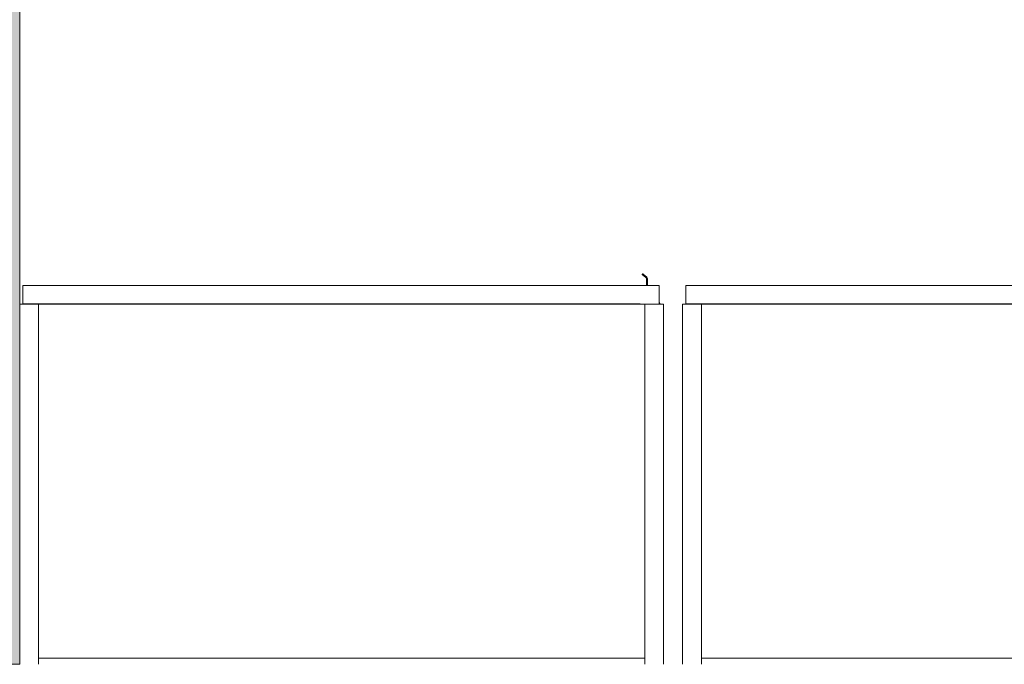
# Model space of a CAD drawing. Header units: millimetres. Extents: x -281 to 121694, y -16481 to 65128.
# Tile 116 of 256: x 17960 to 20559, y 30525 to 32226. Entities that reach past the tile are written whole.
import ezdxf

# ---------------------------------------------------------------- set-up
doc = ezdxf.new("R2010")
doc.units = ezdxf.units.MM
for name, color, linetype, lineweight in [('A--A2__Ruwbouw', 8, 'Continuous', 5), ('A--L21__Buitenwanden', 3, 'Continuous', 5), ('A--L8__LosseInventaris', 1, 'Continuous', 5)]:
    doc.layers.add(name, color=color, linetype=linetype, lineweight=lineweight)

# ---------------------------------------------------------------- blocks, each defined once
blk = doc.blocks.new('NLRS_82_SE_UN_koelkast_vriezer_incubator_gen_kad - vrieskist dxbxh 1700x1000x1100-53399731-L_80_ 13')
at = {"layer": 'A--L8__LosseInventaris'}
for p, q in [((-805.3, 79), (-805.3, -871)), ((-755.3, 63), (-755.3, 79)), ((-755.3, -871), (-755.3, 79)), ((844.7, 79), (844.7, 63)), ((844.7, 79), (844.7, -871)), ((894.7, -871), (894.7, 79)), ((844.7, 63), (-755.3, 63)), ((-755.3, 63), (844.7, 63)), ((-755.3, -871), (-755.3, 63)), ((844.7, -871), (844.7, 63)), ((-805.3, -871), (-755.3, -871)), ((-793.8, -871), (-743.8, -871)), ((-793.8, -920), (-793.8, -871)), ((844.7, -871), (-755.3, -871)), ((-743.8, -872), (-743.8, -871)), ((886.2, -872), (-743.8, -872)), ((844.7, -871), (894.7, -871)), ((886.2, -920), (886.2, -872)), ((-792.8, -921), (885.2, -921)), ((-762.8, -921), (-762.8, -938.7)), ((-760.3, -937.5), (-760.3, -921)), ((-761, -942.5), (-751.3, -950.6)), ((-749.5, -948.9), (-758.5, -941.3))]:
    blk.add_line(p, q, dxfattribs=at)
for centre, radius, start, end in [((-780.3, -871), 15, 180, 204.8987), ((-780.3, -871), 15, 180, 204.8987), ((-757.8, -938.7), 5, 180, 230), ((-757.8, -938.7), 5, 180, 230), ((-755.3, -937.5), 5, 180, 230), ((-755.3, -937.5), 5, 180, 230), ((-750.3, -949.8), 1.26, 220, 50), ((-750.3, -949.8), 1.26, 220, 50)]:
    blk.add_arc(centre, radius, start, end, dxfattribs=at)
for points, knots in [([(-792.8, -921), (-792.9, -921), (-793, -921), (-793.2, -920.9), (-793.3, -920.9), (-793.4, -920.8), (-793.5, -920.7), (-793.7, -920.5), (-793.8, -920.3), (-793.8, -920.1), (-793.8, -920)], [0, 0, 0, 0, 0.166667, 0.25, 0.333333, 0.416667, 0.5, 0.666667, 0.833333, 1, 1, 1, 1]), ([(886.2, -920), (886.2, -920.1), (886.2, -920.3), (886.1, -920.5), (885.9, -920.7), (885.8, -920.8), (885.7, -920.9), (885.6, -920.9), (885.4, -921), (885.3, -921), (885.2, -921)], [-1, -1, -1, -1, -0.833333, -0.666667, -0.5, -0.416667, -0.333333, -0.25, -0.166667, 0, 0, 0, 0])]:
    blk.add_open_spline(points, degree=3, knots=knots, dxfattribs=at)
blk = doc.blocks.new('NLRS_82_SE_UN_koelkast_vriezer_incubator_gen_kad - vrieskist dxbxh 1700x1000x1100-V422-L_80_ 13')
at = {"layer": 'A--L8__LosseInventaris'}
for p, q in [((-805.3, 79), (-805.3, -871)), ((-755.3, 63), (-755.3, 79)), ((-755.3, -871), (-755.3, 79)), ((844.7, 79), (844.7, 63)), ((844.7, 79), (844.7, -871)), ((844.7, 63), (-755.3, 63)), ((-755.3, 63), (844.7, 63)), ((-755.3, -871), (-755.3, 63)), ((844.7, -871), (844.7, 63)), ((-805.3, -871), (-755.3, -871)), ((-793.8, -871), (-743.8, -871)), ((-793.8, -920), (-793.8, -871)), ((844.7, -871), (-755.3, -871)), ((-743.8, -872), (-743.8, -871)), ((886.2, -872), (-743.8, -872)), ((844.7, -871), (894.7, -871)), ((886.2, -920), (886.2, -872)), ((-792.8, -921), (885.2, -921)), ((-762.8, -921), (-762.8, -938.7)), ((-760.3, -937.5), (-760.3, -921)), ((-761, -942.5), (-751.3, -950.6)), ((-749.5, -948.9), (-758.5, -941.3))]:
    blk.add_line(p, q, dxfattribs=at)
for centre, radius, start, end in [((-780.3, -871), 15, 180, 204.8987), ((-780.3, -871), 15, 180, 204.8987), ((-757.8, -938.7), 5, 180, 230), ((-757.8, -938.7), 5, 180, 230), ((-755.3, -937.5), 5, 180, 230), ((-755.3, -937.5), 5, 180, 230), ((-750.3, -949.8), 1.26, 220, 50), ((-750.3, -949.8), 1.26, 220, 50)]:
    blk.add_arc(centre, radius, start, end, dxfattribs=at)
for points, knots in [([(-792.8, -921), (-792.9, -921), (-793, -921), (-793.2, -920.9), (-793.3, -920.9), (-793.4, -920.8), (-793.5, -920.7), (-793.7, -920.5), (-793.8, -920.3), (-793.8, -920.1), (-793.8, -920)], [0, 0, 0, 0, 0.166667, 0.25, 0.333333, 0.416667, 0.5, 0.666667, 0.833333, 1, 1, 1, 1]), ([(886.2, -920), (886.2, -920.1), (886.2, -920.3), (886.1, -920.5), (885.9, -920.7), (885.8, -920.8), (885.7, -920.9), (885.6, -920.9), (885.4, -921), (885.3, -921), (885.2, -921)], [-1, -1, -1, -1, -0.833333, -0.666667, -0.5, -0.416667, -0.333333, -0.25, -0.166667, 0, 0, 0, 0])]:
    blk.add_open_spline(points, degree=3, knots=knots, dxfattribs=at)

msp = doc.modelspace()

# ---------------------------------------------------------------- hatches: boundary and pattern name
at = {"layer": 'A--A2__Ruwbouw'}
h = msp.add_hatch(color=256, dxfattribs=at)
h.paths.add_polyline_path([(17938.6, 30525), (17960, 30525), (17960, 38375), (17860, 38375), (17860, 30525)])
h.paths.add_polyline_path([(17860, 39875), (17960, 39875), (17960, 43475), (17860, 43475), (17860, 40251.8)])

# ---------------------------------------------------------------- linework, layer by layer
at = {"layer": 'A--L21__Buitenwanden'}
for p, q in [((17960, 30525), (17960, 32772)), ((17860, 30525), (17960, 30525))]:
    msp.add_line(p, q, dxfattribs=at)

# ---------------------------------------------------------------- block references
at = {"layer": 'A--L8__LosseInventaris', "rotation": 180}
for name, p in [('NLRS_82_SE_UN_koelkast_vriezer_incubator_gen_kad - vrieskist dxbxh 1700x1000x1100-V422-L_80_ 13', (18854.7, 30604)), ('NLRS_82_SE_UN_koelkast_vriezer_incubator_gen_kad - vrieskist dxbxh 1700x1000x1100-53399731-L_80_ 13', (20604.7, 30604))]:
    msp.add_blockref(name, p, dxfattribs=at)

doc.saveas('drawing.dxf')
